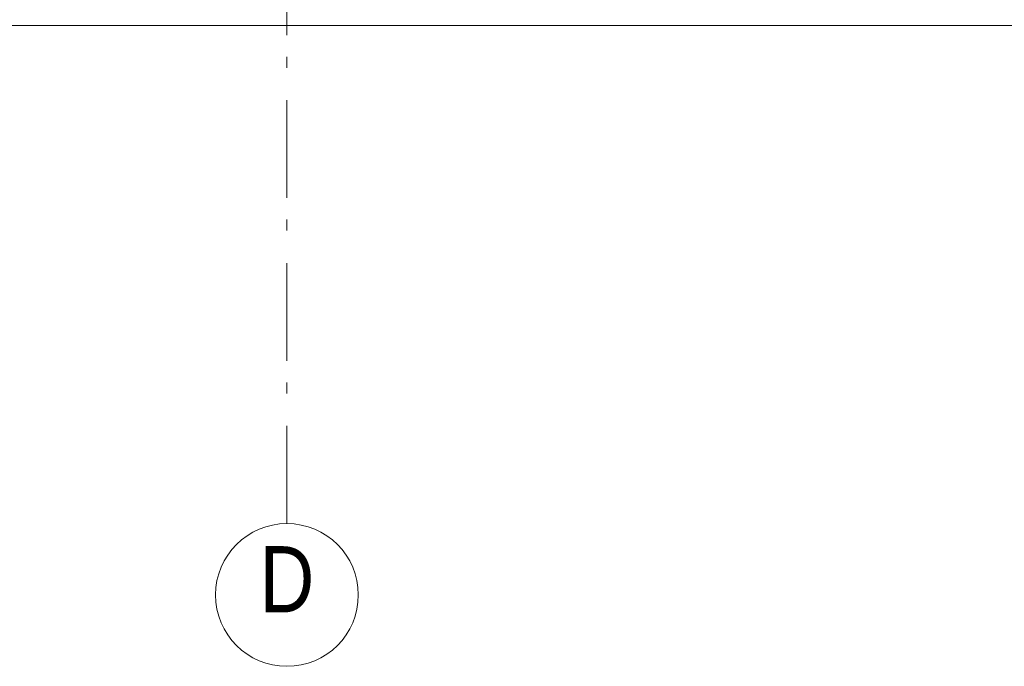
# Model space of a CAD drawing. Header units: millimetres. Extents: x 293454 to 524618, y 211738 to 307297.
# Tile 89 of 152: x 507989 to 510508, y 218048 to 219703. Entities that reach past the tile are written whole.
import ezdxf

# ---------------------------------------------------------------- set-up
doc = ezdxf.new("R2010")
doc.units = ezdxf.units.MM
doc.header["$LTSCALE"] = 400
doc.linetypes.add('STYLE_06', pattern=[1.041641, 0.625, -0.208282, 0.069427, -0.138931])
doc.layers.add('None', color=7, linetype='Continuous', lineweight=9)
doc.styles.add('Arial Narrow', font='ARIALN.TTF', dxfattribs={"height": 222.25})

# ---------------------------------------------------------------- blocks, each defined once
blk = doc.blocks.new('*U535')
at = {"layer": 'None', "color": 43, "linetype": 'Continuous', "lineweight": 9}
blk.add_line((58491.1, -35355.5), (43205.4, -35355.5), dxfattribs=at)
blk = doc.blocks.new('*U1659')
at = {"layer": 'None', "color": 43, "linetype": 'Continuous', "lineweight": 9}
blk.add_circle((46846.1, -36812.6), 182.6, dxfattribs=at)
at = {"layer": 'None', "color": 43, "insert": (46846.1, -36687.7), "char_height": 169.3, "width": 160.91, "attachment_point": 2, "style": 'Arial Narrow'}
blk.add_mtext('D', dxfattribs=at)

msp = doc.modelspace()

# ---------------------------------------------------------------- linework, layer by layer
at = {"layer": 'None', "color": 43, "linetype": 'STYLE_06', "lineweight": 9}
msp.add_line((508672.84062, 218413.5115), (508672.84062, 250659.14536), dxfattribs=at)

# ---------------------------------------------------------------- block references
at = {"layer": 'None', "color": 7}
for name in ['*U535', '*U1659']:
    msp.add_blockref(name, (461826.78125, 255043.5115), dxfattribs=at)

doc.saveas('drawing.dxf')
